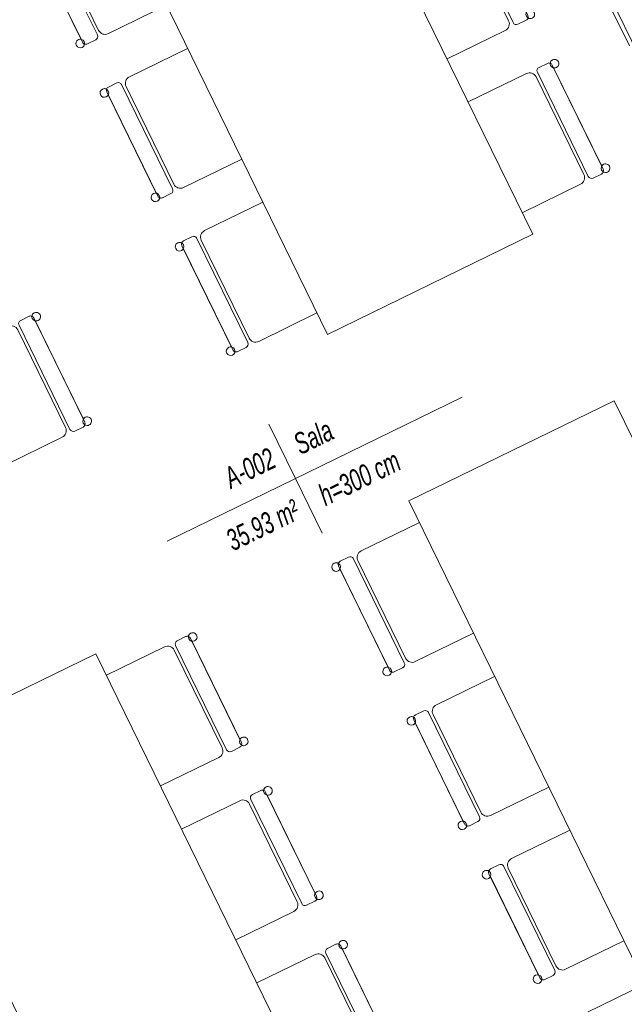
# Model space of a CAD drawing. Extents: x 6414462 to 20492237, y 5756825 to 17376351.
# Tile 79 of 127: x 6497761.05 to 6497763.17, y 5809736.36 to 5809739.81. Entities that reach past the tile are written whole.
import ezdxf

# ---------------------------------------------------------------- set-up
doc = ezdxf.new("R2010")
doc.units = 0
doc.linetypes.add('__FK_przerywana', pattern=[0.32004, 0.16002, -0.16002])
for name, color, linetype, lineweight in [('A-AREA-IDEN', 7, 'Continuous', 5), ('A-DETL-MBND', 7, 'Continuous', 5), ('A-GLAZ', 7, 'Continuous', 5), ('I-FURN', 7, 'Continuous', 5)]:
    doc.layers.add(name, color=color, linetype=linetype, lineweight=lineweight)
doc.styles.add('Arial_I_1', font='ariali.ttf', dxfattribs={"width": 0.65, "height": 7.5})

# ---------------------------------------------------------------- blocks, each defined once
blk = doc.blocks.new('ZZZ Meb Krzesło zwykłe ___FK_v04_0 - przykład-7073046-__-00_00 Przyziemie PB')
at = {"layer": 'I-FURN'}
for p, q in [((-21.59, 10), (-21.59, -12.7)), ((21.59, -12.7), (21.59, 10)), ((20.32, -16.35), (-20.32, -16.35)), ((-20.32, -16.35), (20.32, -16.35)), ((-19.05, -15.24), (19.05, -15.24)), ((-21.59, -17.62), (-21.59, -20.87)), ((-21.59, -17.62), (-21.59, -20.87)), ((21.59, -20.87), (21.59, -17.62)), ((21.59, -17.62), (21.59, -20.87)), ((-20.32, -22.14), (20.32, -22.14)), ((-19.16, -22.14), (19.18, -22.14))]:
    blk.add_line(p, q, dxfattribs=at)
for centre, radius, start, end in [((-19.05, -12.7), 2.54, 180, 270), ((19.05, -12.7), 2.54, 270, 360), ((-20.32, -17.62), 1.27, 90, 180), ((-20.32, -17.62), 1.27, 90, 180), ((20.32, -17.62), 1.27, 360, 90), ((20.32, -17.62), 1.27, 0, 90), ((-20.35, -23.06), 1.51, 360, 180), ((-20.35, -23.06), 1.51, 123.4855, 180), ((-20.35, -23.06), 1.51, 180, 360), ((-20.35, -23.06), 1.51, 180, 360), ((-20.32, -20.87), 1.27, 180, 227.4093), ((-20.32, -20.87), 1.27, 180, 270), ((-20.35, -23.06), 1.51, 360, 37.7171), ((20.37, -23.06), 1.51, 360, 180), ((20.37, -23.06), 1.51, 142.2829, 180), ((20.37, -23.06), 1.51, 180, 360), ((20.37, -23.06), 1.51, 180, 360), ((20.32, -20.87), 1.27, 270, 0), ((20.32, -20.87), 1.27, 313.2379, 360), ((20.37, -23.06), 1.51, 0, 57.1936)]:
    blk.add_arc(centre, radius, start, end, dxfattribs=at)
blk = doc.blocks.new('Meb Stół prosty ___FK_04_1 - Stół prosty 2-9214470-__-00_00 Przyziemie PB')
at = {"layer": 'I-FURN'}
for p, q in [((121.83, 30.48), (-118.17, 30.48)), ((-118.17, 30.48), (-118.17, -49.52)), ((121.83, -49.52), (121.83, 30.48)), ((-118.17, -49.52), (121.83, -49.52))]:
    blk.add_line(p, q, dxfattribs=at)
blk = doc.blocks.new('Windows_S9000-Double-Vent-Window-with-Sashbars - O3 Windows_S9000-Double-Vent-Window-with-Sashbars 2-9225298-__-00_00 Przyziemie PB')
at = {"layer": 'A-GLAZ'}
blk.add_line((-69, -23.4), (69, -23.4), dxfattribs=at)
blk = doc.blocks.new('METKA_POMIESZCZENIA PB NL Lubin - Rozbudowana - z ramką-8603349-__-00_00 Przyziemie PB')
at = {"layer": 'A-AREA-IDEN'}
for p, q in [((0, 0.425), (0, 0)), ((-1, 0), (1.3, 0)), ((0, 0), (0, -0.425))]:
    blk.add_line(p, q, dxfattribs=at)

msp = doc.modelspace()

# ---------------------------------------------------------------- linework, layer by layer
at = {"layer": 'A-DETL-MBND', "linetype": '__FK_przerywana'}
msp.add_line((6497762.134, 5809741.8756, 0.1), (6497765.3501, 5809735.291, 0.1), dxfattribs=at)

# ---------------------------------------------------------------- block references
at = {"layer": 'A-AREA-IDEN', "xscale": 0.4999999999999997, "yscale": 0.4999999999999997, "zscale": 0.4999999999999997, "rotation": 26.03236155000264}
msp.add_blockref('METKA_POMIESZCZENIA PB NL Lubin - Rozbudowana - z ramką-8603349-__-00_00 Przyziemie PB', (6497762.018, 5809738.2027, 0.1), dxfattribs=at)
at = {"layer": 'A-GLAZ', "xscale": 0.01, "yscale": 0.01, "zscale": 0.01, "rotation": 296.0323615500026}
msp.add_blockref('Windows_S9000-Double-Vent-Window-with-Sashbars - O3 Windows_S9000-Double-Vent-Window-with-Sashbars 2-9225298-__-00_00 Przyziemie PB', (6497763.1275, 5809740.411, 0.1), dxfattribs=at)
at = {"layer": 'I-FURN', "xscale": 0.01, "yscale": 0.01, "zscale": 0.01}
for name, p, rotation in [('Meb Stół prosty ___FK_04_1 - Stół prosty 2-9214470-__-00_00 Przyziemie PB', (6497761.8857, 5809739.9034, 0.1), 116.0323615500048), ('ZZZ Meb Krzesło zwykłe ___FK_v04_0 - przykład-7073046-__-00_00 Przyziemie PB', (6497761.3823, 5809740.0117, 0.1), 296.0323615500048), ('ZZZ Meb Krzesło zwykłe ___FK_v04_0 - przykład-7073046-__-00_00 Przyziemie PB', (6497762.5441, 5809739.9115, 0.1), 116.0323615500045), ('ZZZ Meb Krzesło zwykłe ___FK_v04_0 - przykład-7073046-__-00_00 Przyziemie PB', (6497761.6456, 5809739.4726, 0.1), 296.0323615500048), ('ZZZ Meb Krzesło zwykłe ___FK_v04_0 - przykład-7073046-__-00_00 Przyziemie PB', (6497762.8075, 5809739.3724, 0.1), 116.0323615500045), ('ZZZ Meb Krzesło zwykłe ___FK_v04_0 - przykład-7073046-__-00_00 Przyziemie PB', (6497761.9089, 5809738.9335, 0.1), 296.0323615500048), ('ZZZ Meb Krzesło zwykłe ___FK_v04_0 - przykład-7073046-__-00_00 Przyziemie PB', (6497760.9924, 5809738.4858, 0.1), 116.0323615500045), ('Meb Stół prosty ___FK_04_1 - Stół prosty 2-9214470-__-00_00 Przyziemie PB', (6497763.2239, 5809737.1636, 0.1), 116.0323615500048), ('ZZZ Meb Krzesło zwykłe ___FK_v04_0 - przykład-7073046-__-00_00 Przyziemie PB', (6497762.4572, 5809737.8111, 0.1), 296.0323615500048), ('ZZZ Meb Krzesło zwykłe ___FK_v04_0 - przykład-7073046-__-00_00 Przyziemie PB', (6497761.5406, 5809737.3634, 0.1), 116.0323615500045), ('Meb Stół prosty ___FK_04_1 - Stół prosty 2-9214470-__-00_00 Przyziemie PB', (6497761.4088, 5809736.2771, 0.1), 116.0323615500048), ('ZZZ Meb Krzesło zwykłe ___FK_v04_0 - przykład-7073046-__-00_00 Przyziemie PB', (6497762.7205, 5809737.2719, 0.1), 296.0323615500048), ('ZZZ Meb Krzesło zwykłe ___FK_v04_0 - przykład-7073046-__-00_00 Przyziemie PB', (6497761.804, 5809736.8243, 0.1), 116.0323615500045), ('ZZZ Meb Krzesło zwykłe ___FK_v04_0 - przykład-7073046-__-00_00 Przyziemie PB', (6497762.9838, 5809736.7328, 0.1), 296.0323615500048), ('ZZZ Meb Krzesło zwykłe ___FK_v04_0 - przykład-7073046-__-00_00 Przyziemie PB', (6497760.9054, 5809736.3854, 0.1), 296.0323615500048), ('ZZZ Meb Krzesło zwykłe ___FK_v04_0 - przykład-7073046-__-00_00 Przyziemie PB', (6497762.0673, 5809736.2851, 0.1), 116.0323615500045), ('ZZZ Meb Krzesło zwykłe ___FK_v04_0 - przykład-7073046-__-00_00 Przyziemie PB', (6497763.2471, 5809736.1937, 0.1), 296.0323615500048)]:
    msp.add_blockref(name, p, dxfattribs=dict(at, rotation=rotation))

# ---------------------------------------------------------------- texts
at = {"layer": 'A-AREA-IDEN', "char_height": 0.075, "attachment_point": 1, "rotation": 26.0324, "style": 'Arial_I_1'}
for s, insert, width in [('Sala', (6497762.003, 5809738.3523, 0.1), 0.166751), ('A-002', (6497761.7601, 5809738.2336, 0.1), 0.224072), ('h=300 cm', (6497762.0906, 5809738.173, 0.1), 0.372584), ('35.93 m²', (6497761.7665, 5809738.0147, 0.1), 0.333502)]:
    msp.add_mtext(s, dxfattribs=dict(at, insert=insert, width=width))

doc.saveas('drawing.dxf')
